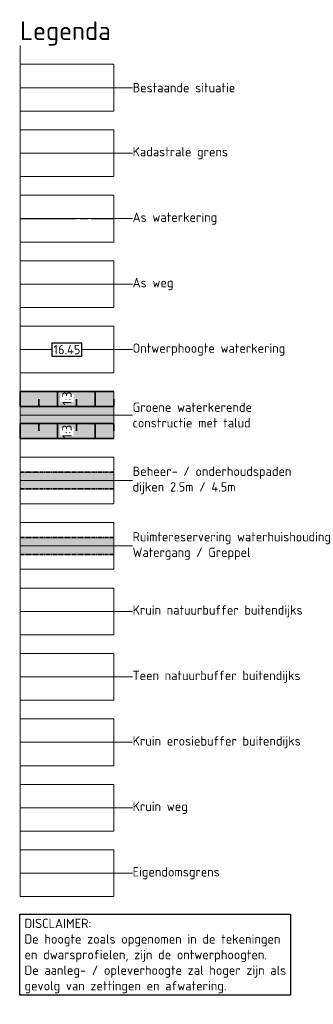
# Model space of a CAD drawing. Header units: metres. Extents: x 219828 to 221638, y 399519 to 401388.
# Tile 16 of 17: x 220535 to 220614, y 401083 to 401346. Entities that reach past the tile are written whole.
import ezdxf
from ezdxf.lldxf.tags import DXFTag

# ---------------------------------------------------------------- set-up
doc = ezdxf.new("R2010")
doc.units = ezdxf.units.M
for name, pattern in [('AM-AS', [16, 10, -2, 2, -2]), ('aslijn', [19, 15, -1, 2, -1]), ('DASHED2', [0.375, 0.25, -0.125])]:
    doc.linetypes.add(name, pattern=pattern)
doc.layers.get('0').update_dxf_attribs({"lineweight": 25})
for name, color, linetype, lineweight in [('B-WE-GW-MAAIVELD-G', 254, 'Continuous', 18), ('B-WE-KG-GRENS_PERCEEL-G', 150, 'KG-PERCEEL', 18), ('N-WA-AM-AS_WEG-G', 10, 'AM-AS', 18), ('N-WA-GR-GRAS-V', 61, 'Continuous', 18), ('N-WA-KG-GRENS_WATERSCHAP_EIGENDOMSGRENS-G', 64, 'Continuous', 25), ('N-WA-KG-GRENS_WATERSCHAP_KRUIN_EROSIE_BUITEN-G', 32, 'Continuous', 25), ('N-WA-KG-GRENS_WATERSCHAP_KRUIN_NATUUR_BUITEN-G', 201, 'Continuous', 25), ('N-WA-KG-GRENS_WATERSCHAP_KRUIN_WEG-G', 40, 'Continuous', 25), ('N-WA-KG-GRENS_WATERSCHAP_TEEN_NATUUR_BUITEN-G', 134, 'Continuous', 25), ('N-WA-KG-ONDERHOUDGRENS_WATERSCHAP-G', 170, 'DASHED2', 35), ('N-WA-VH-VERHARDING_GRASBETONSTEEN-V', 75, 'Continuous', 18), ('N-WE-AM-KILOMETRERING-T25', 7, 'Continuous', 25), ('N-WE-WH-DUIKER-GD', 150, 'Continuous', 50), ('X-XX-AL-LEGENDA-T25', 7, 'Continuous', 25), ('X-XX-AL-LEGENDA-T50', 130, 'Continuous', 50)]:
    doc.layers.add(name, color=color, linetype=linetype, lineweight=lineweight)
doc.layers.add('C3D-ALIGNMENT', color=7, linetype='Continuous')
doc.layers.add('C3D-CORRIDOR', color=7, linetype='Continuous')
doc.layers.add('N-WA-GW-WATERBODEM-V', color=7, linetype='Continuous', lineweight=35, true_color=0x00cc99)
doc.layers.add('X-XX-AL-LEGENDA-G', color=7, linetype='Continuous', lineweight=18, plot=False)
doc.styles.add('NLCS-ISO', font='NLCS-ISO.ttf')
doc.styles.add('NLCS-ISO-M1000-T25', font='NLCS-ISO.ttf', dxfattribs={"height": 2.5})
doc.styles.add('NLCS-ISO-M1000-T50', font='NLCS-ISO.ttf', dxfattribs={"height": 5})
doc.styles.get("Standard").update_dxf_attribs({"font": 'NLCS-ISO.ttf'})
tags = doc.linetypes.add('KG-PERCEEL', pattern='A,5.5,-2,["P",Standard,S=1.8,R=0,X=-0.5,Y=-0.9],-2,5.5,-2,[5,NLCS.shx,S=0.75,R=0,X=0,Y=0],-2', length=19).pattern_tags.tags
tags[6] = DXFTag(74, 10)

# ---------------------------------------------------------------- blocks, each defined once
blk = doc.blocks.new('Legenda_hulp')
at = {"flags": 128}
for points in [[(0, 0), (0, -1), (0, -3.5), (5, -3.5), (5, -1), (0, -1)], [(0, -2.25), (5, -2.25)], [(5, -2.25), (6, -2.25)]]:
    blk.add_lwpolyline(points, dxfattribs=at)

msp = doc.modelspace()

# ---------------------------------------------------------------- hatches: boundary and pattern name
at = {"layer": 'N-WA-GR-GRAS-V', "linetype": 'Continuous', "lineweight": 18}
msp.add_hatch(color=61, dxfattribs=at).paths.add_polyline_path([(220535.3, 401246.92), (220560.3, 401246.92), (220560.3, 401234.42), (220535.3, 401234.42)])
at = {"layer": 'N-WA-GW-WATERBODEM-V', "linetype": 'Continuous', "lineweight": 35, "true_color": 0x00cc99}
h = msp.add_hatch(color=122, dxfattribs=at)
h.paths.add_polyline_path([(220560.3, 401207.92), (220535.3, 401207.92), (220535.3, 401205.67), (220560.3, 401205.67)])
h.paths.add_polyline_path([(220560.3, 401205.67), (220535.3, 401205.67), (220535.3, 401203.42), (220560.3, 401203.42)])
at = {"layer": 'N-WA-VH-VERHARDING_GRASBETONSTEEN-V', "linetype": 'Continuous', "lineweight": 18}
h = msp.add_hatch(color=75, dxfattribs=at)
h.paths.add_polyline_path([(220560.3, 401223.17), (220560.3, 401225.42), (220535.3, 401225.42), (220535.3, 401223.17)])
h.paths.add_polyline_path([(220560.3, 401220.92), (220560.3, 401223.17), (220535.3, 401223.17), (220535.3, 401220.92)])

# ---------------------------------------------------------------- linework, layer by layer
at = {"layer": 'B-WE-GW-MAAIVELD-G', "color": 251, "flags": 128}
msp.add_lwpolyline([(220535.3, 401328.17), (220560.3, 401328.17)], dxfattribs=at)
at = {"layer": 'B-WE-KG-GRENS_PERCEEL-G', "flags": 128}
msp.add_lwpolyline([(220535.3, 401310.67), (220560.3, 401310.67)], dxfattribs=at)
at = {"layer": 'C3D-ALIGNMENT', "color": 7, "linetype": 'aslijn', "lineweight": -3}
msp.add_lwpolyline([(220535.3, 401293.17), (220560.3, 401293.17)], dxfattribs=at)
at = {"layer": 'C3D-CORRIDOR', "color": 7, "linetype": 'Continuous', "lineweight": 35}
for p, q in [((220535.3, 401242.92), (220535.3, 401246.92)), ((220540.3, 401242.92), (220540.3, 401244.92)), ((220545.3, 401242.92), (220545.3, 401246.92)), ((220550.3, 401242.92), (220550.3, 401244.92)), ((220555.3, 401242.92), (220555.3, 401246.92)), ((220560.3, 401242.92), (220560.3, 401244.92)), ((220535.3, 401238.42), (220535.3, 401234.42)), ((220540.3, 401238.42), (220540.3, 401236.42)), ((220545.3, 401238.42), (220545.3, 401234.42)), ((220550.3, 401238.42), (220550.3, 401236.42)), ((220555.3, 401238.42), (220555.3, 401234.42)), ((220560.3, 401238.42), (220560.3, 401236.42))]:
    msp.add_line(p, q, dxfattribs=at)
at = {"layer": 'N-WA-AM-AS_WEG-G', "color": 10, "linetype": 'aslijn', "lineweight": 18}
msp.add_lwpolyline([(220535.3, 401275.67), (220560.3, 401275.67)], dxfattribs=at)
at = {"layer": 'N-WA-KG-GRENS_WATERSCHAP_EIGENDOMSGRENS-G', "const_width": 0.2}
msp.add_lwpolyline([(220560.3, 401118.17), (220535.3, 401118.17)], dxfattribs=at)
at = {"layer": 'N-WA-KG-GRENS_WATERSCHAP_KRUIN_EROSIE_BUITEN-G', "const_width": 0.2}
msp.add_lwpolyline([(220560.3, 401153.17), (220535.3, 401153.17)], dxfattribs=at)
at = {"layer": 'N-WA-KG-GRENS_WATERSCHAP_KRUIN_NATUUR_BUITEN-G', "const_width": 0.2}
msp.add_lwpolyline([(220560.3, 401188.17), (220535.3, 401188.17)], dxfattribs=at)
at = {"layer": 'N-WA-KG-GRENS_WATERSCHAP_KRUIN_WEG-G', "const_width": 0.2}
msp.add_lwpolyline([(220560.3, 401135.67), (220535.3, 401135.67)], dxfattribs=at)
at = {"layer": 'N-WA-KG-GRENS_WATERSCHAP_TEEN_NATUUR_BUITEN-G', "const_width": 0.2}
msp.add_lwpolyline([(220560.3, 401170.67), (220535.3, 401170.67)], dxfattribs=at)
at = {"layer": 'N-WA-KG-ONDERHOUDGRENS_WATERSCHAP-G', "color": 170, "linetype": 'DASHED2', "lineweight": 35, "flags": 128}
for points in [[(220535.3, 401225.42), (220560.3, 401225.42)], [(220535.3, 401220.92), (220560.3, 401220.92)], [(220535.3, 401207.92), (220560.3, 401207.92)], [(220535.3, 401203.42), (220560.3, 401203.42)]]:
    msp.add_lwpolyline(points, dxfattribs=at)
at = {"layer": 'N-WE-WH-DUIKER-GD', "color": 90, "linetype": 'Continuous', "lineweight": 35, "flags": 128}
for points in [[(220535.3, 401242.92), (220560.3, 401242.92)], [(220535.3, 401238.42), (220560.3, 401238.42)]]:
    msp.add_lwpolyline(points, dxfattribs=at)

# ---------------------------------------------------------------- block references
at = {"layer": 'X-XX-AL-LEGENDA-G', "xscale": 5, "yscale": 5, "zscale": 5}
for p in [(220535.3, 401339.42), (220535.3, 401321.92), (220535.3, 401304.42), (220535.3, 401286.92), (220535.3, 401269.42), (220535.3, 401251.92), (220535.3, 401234.42), (220535.3, 401216.92), (220535.3, 401199.42), (220535.3, 401181.92), (220535.3, 401164.42), (220535.3, 401146.92), (220535.3, 401129.42)]:
    msp.add_blockref('Legenda_hulp', p, dxfattribs=at)

# ---------------------------------------------------------------- texts
at = {"layer": 'X-XX-AL-LEGENDA-T25', "char_height": 2.5, "attachment_point": 4, "style": 'NLCS-ISO-M1000-T25'}
for s, width, heights, insert in [('Bestaande situatie', 40.2614, [0], (220565.3, 401328.17)), ('Kadastrale grens', 40.2614, [0], (220565.3, 401310.67)), ('As waterkering', 40.2614, [0], (220565.3, 401293.17)), ('As weg', 40.2614, [0], (220565.3, 401275.67)), ('Ontwerphoogte waterkering', 46.6289, [7.73], (220565.3, 401258.17)), ('Groene waterkerende constructie met talud', 40.2614, [0], (220565.3, 401240.67)), ('Beheer- / onderhoudspaden^Jdijken 2.5m / 4.5m', 53.564, [18.24], (220565.3, 401223.17)), ('Ruimtereservering waterhuishouding^JWatergang / Greppel', 57.205, [0], (220565.3, 401205.67)), ('Kruin natuurbuffer buitendijks', 59.9283, [6.68], (220565.3, 401188.17)), ('Teen natuurbuffer buitendijks', 59.9283, [6.68], (220565.3, 401170.67)), ('Kruin erosiebuffer buitendijks', 59.9283, [6.68], (220565.3, 401153.17)), ('Kruin weg', 59.9283, [6.68], (220565.3, 401135.67)), ('Eigendomsgrens', 59.9283, [6.68], (220565.3, 401118.17))]:
    msp.add_mtext_dynamic_manual_height_columns(s, width=width, gutter_width=12.5, heights=heights, dxfattribs=dict(at, insert=insert))
at = {"layer": 'X-XX-AL-LEGENDA-T25', "insert": (220536.47, 401096.05), "char_height": 2.5, "attachment_point": 4, "style": 'NLCS-ISO-M1000-T25', "bg_fill": 16, "box_fill_scale": 1.5, "bg_fill_color": 256, "bg_fill_transparency": 0}
msp.add_mtext_dynamic_manual_height_columns('DISCLAIMER:^JDe hoogte zoals opgenomen in de tekeningen en dwarsprofielen, zijn de ontwerphoogten. De aanleg- / opleverhoogte zal hoger zijn als gevolg van zettingen en afwatering.', width=69.7199, gutter_width=12.5, heights=[23.23], dxfattribs=at)
at = {"layer": 'X-XX-AL-LEGENDA-T50', "color": 0, "insert": (220535.3, 401345.92), "char_height": 5, "attachment_point": 1, "style": 'NLCS-ISO-M1000-T50'}
msp.add_mtext_dynamic_manual_height_columns('Legenda', width=41.1471, gutter_width=25, heights=[0], dxfattribs=at)

# ---------------------------------------------------------------- next in the draw order: texts
at = {"layer": 'N-WE-AM-KILOMETRERING-T25', "color": 7, "linetype": 'Continuous', "lineweight": 25, "insert": (220547.8, 401258.17), "char_height": 2.5, "width": 7.07, "attachment_point": 5, "style": 'NLCS-ISO', "bg_fill": 3, "box_fill_scale": 1.2, "bg_fill_color": 256, "bg_fill_true_color": 13158600, "bg_fill_transparency": 0}
msp.add_mtext('16.45', dxfattribs=at)
at = {"layer": 'N-WE-AM-KILOMETRERING-T25', "color": 7, "linetype": 'Continuous', "lineweight": 25, "char_height": 2.5, "width": 1.1477, "attachment_point": 5, "rotation": 90, "style": 'NLCS-ISO', "bg_fill": 3, "box_fill_scale": 1.2, "bg_fill_color": 256, "bg_fill_true_color": 13158600, "bg_fill_transparency": 0}
for insert in [(220547.8, 401245.11), (220547.8, 401236.23)]:
    msp.add_mtext('1:3', dxfattribs=dict(at, insert=insert))

# ---------------------------------------------------------------- next in the draw order: linework, layer by layer
at = {"layer": 'N-WE-AM-KILOMETRERING-T25', "color": 255, "linetype": 'Continuous', "lineweight": 25}
for p, q in [((220543.8, 401259.92), (220543.8, 401256.42)), ((220551.8, 401259.92), (220543.8, 401259.92)), ((220551.8, 401256.42), (220551.8, 401259.92)), ((220543.8, 401256.42), (220551.8, 401256.42))]:
    msp.add_line(p, q, dxfattribs=at)
at = {"layer": 'N-WE-WH-DUIKER-GD', "color": 90, "linetype": 'Continuous', "lineweight": 35, "flags": 128}
for points in [[(220535.3, 401246.92), (220560.3, 401246.92)], [(220535.3, 401234.42), (220560.3, 401234.42)]]:
    msp.add_lwpolyline(points, dxfattribs=at)

doc.saveas('drawing.dxf')
